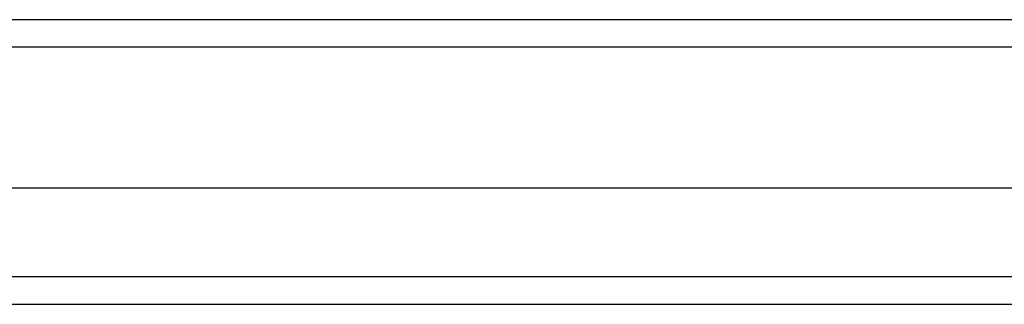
# Model space of a CAD drawing. Header units: inches. Extents: x 0 to 192, y -11 to 125.
# Tile 30 of 66: x 85.772 to 88.584, y 76.188 to 77. Entities that reach past the tile are written whole.
import ezdxf

# ---------------------------------------------------------------- set-up
doc = ezdxf.new("R2010")
doc.units = ezdxf.units.IN
doc.header["$LTSCALE"] = 11.537764
doc.header["$MEASUREMENT"] = 0
doc.layers.add('Visible Edges(ANSI)', color=7, linetype='Continuous', lineweight=25)
doc.layers.add('Visible Tangent Edges(ANSI)', color=7, linetype='Continuous', lineweight=25)

msp = doc.modelspace()

# ---------------------------------------------------------------- linework, layer by layer
at = {"layer": 'Visible Edges(ANSI)'}
for p, q in [((105.37916, 77.00019), (83.03801, 77.00019)), ((83.69741, 76.5204), (104.71976, 76.5204)), ((83.80028, 76.18823), (104.61688, 76.18823))]:
    msp.add_line(p, q, dxfattribs=at)
at = {"layer": 'Visible Tangent Edges(ANSI)'}
for p, q in [((105.37916, 76.92145), (83.11675, 76.92145)), ((104.72469, 76.26698), (83.69248, 76.26698))]:
    msp.add_line(p, q, dxfattribs=at)

doc.saveas('drawing.dxf')
